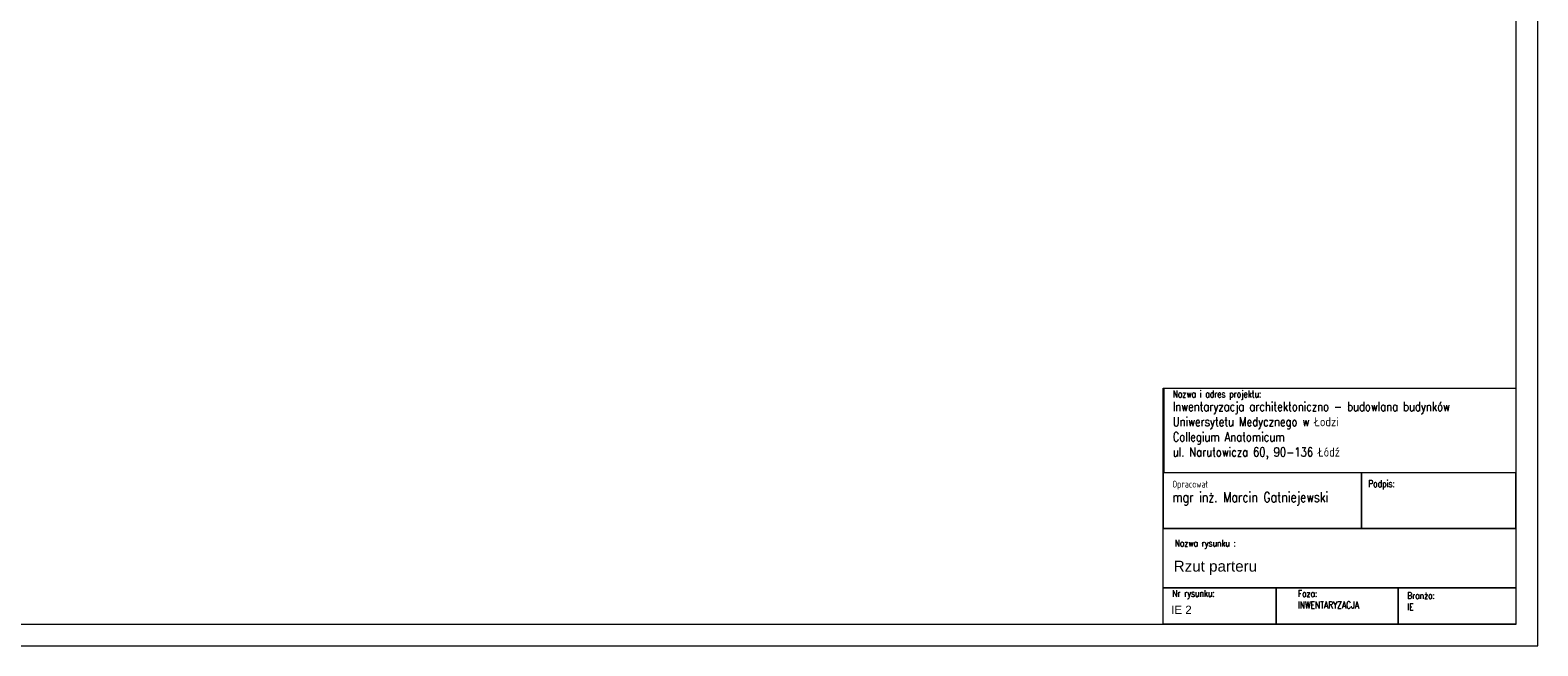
# Model space of a CAD drawing. Header units: millimetres. Extents: x 7052 to 69970, y -1719 to 15326.
# Tile 15 of 160: x 21839 to 25313, y -1719 to -299. Entities that reach past the tile are written whole.
import ezdxf

# ---------------------------------------------------------------- set-up
doc = ezdxf.new("R2010")
doc.units = ezdxf.units.MM
doc.layers.add('m_tabela', color=7, linetype='Continuous', lineweight=20)
doc.styles.add('opis', font='simplex.shx', dxfattribs={"width": 0.8})
doc.styles.add('PIOTR', font='arial.ttf', dxfattribs={"height": 10})
doc.styles.get("Standard").update_dxf_attribs({"font": 'arial.ttf'})

msp = doc.modelspace()

# ---------------------------------------------------------------- linework, layer by layer
at = {"layer": 'm_tabela', "color": 0}
for p, q in [((25313.1, -1719.2), (25313.1, 4220.8)), ((25263.1, -1669.2), (25263.1, 4170.8)), ((24451.1, -1124.8), (24451.1, -1319.1)), ((25263.1, -1319.1), (25263.1, -1114.8)), ((24450.1, -1320.1), (24450.1, -1448.7)), ((24450.1, -1320.1), (24450.1, -1448.7)), ((24906.8, -1320.1), (24450.1, -1320.1)), ((24451.1, -1319.1), (25263.1, -1319.1)), ((24906.8, -1448.7), (24906.8, -1320.1)), ((24906.8, -1320.1), (24906.8, -1448.7)), ((25262.1, -1320.1), (24906.8, -1320.1)), ((25262.1, -1448.7), (25262.1, -1320.1)), ((25262.1, -1448.7), (25262.1, -1320.1)), ((24450.1, -1448.7), (25262.1, -1448.7)), ((24450.1, -1585.2), (24450.1, -1448.7)), ((24450.1, -1448.7), (24906.8, -1448.7)), ((24906.8, -1448.7), (24450.1, -1448.7)), ((24450.1, -1448.7), (24906.8, -1448.7)), ((24906.8, -1448.7), (25262.1, -1448.7)), ((25262.1, -1448.7), (24906.8, -1448.7)), ((24906.8, -1448.7), (25262.1, -1448.7)), ((25262.1, -1448.7), (25262.1, -1585.2)), ((25262.1, -1585.2), (24450.1, -1585.2)), ((24450.1, -1585.2), (24710.3, -1585.2)), ((24450.1, -1669.2), (24450.1, -1585.2)), ((24710.3, -1585.2), (24710.3, -1669.2)), ((24710.3, -1585.2), (24991.4, -1585.2)), ((24710.3, -1669.2), (24710.3, -1585.2)), ((24991.4, -1585.2), (24991.4, -1669.2)), ((24991.4, -1585.2), (25262.1, -1585.2)), ((24991.4, -1669.2), (24991.4, -1585.2)), ((25262.1, -1585.2), (25262.1, -1669.2)), ((16953.1, -1669.2), (25263.1, -1669.2)), ((24710.3, -1669.2), (24450.1, -1669.2)), ((24991.4, -1669.2), (24710.3, -1669.2)), ((25262.1, -1669.2), (24991.4, -1669.2)), ((16903.1, -1719.2), (25313.1, -1719.2))]:
    msp.add_line(p, q, dxfattribs=at)
at = {"layer": 'm_tabela', "color": 0, "lineweight": 20}
for p, q in [((24450.1, -1669.2), (24450.1, -1124.8)), ((24450.1, -1124.8), (25263.1, -1124.8)), ((24906.8, -1320.1), (24906.8, -1448.7)), ((24450.1, -1448.7), (25263.1, -1448.7)), ((24450.1, -1448.7), (25262.1, -1448.7)), ((24450.1, -1585.2), (25263.1, -1585.2)), ((24710.3, -1585.2), (24710.3, -1669.2)), ((24991.4, -1585.2), (24991.4, -1669.2)), ((25263.1, -1669.2), (24450.1, -1669.2))]:
    msp.add_line(p, q, dxfattribs=at)

# ---------------------------------------------------------------- texts
at = {"layer": 'm_tabela', "color": 0, "lineweight": 5, "style": 'PIOTR'}
msp.add_text('Rzut parteru', height=25, dxfattribs=at).set_placement((24474.1, -1547.9))
at = {"layer": 'm_tabela', "color": 0, "lineweight": 5}
msp.add_text('IE 2', height=18.9, dxfattribs=at).set_placement((24468.5, -1645.5))
at = {"layer": 'm_tabela', "color": 0, "char_height": 26.25, "attachment_point": 1, "style": 'opis'}
for s, insert, width in [('{\\H0.6x;Nazwa i adres projektu:} \\P{\\H0.8x;Inwentaryzacja architektoniczno - budowlana budynków Uniwersytetu Medycznego w Łodzi\\PCollegium Anatomicum\\Pul. Narutowicza 60, 90-136 Łódź}', (24471.9, -1130.5), 714.215), ('{\\H0.6x;Opracował}\\P{\\H0.88x;mgr inż. Marcin Gatniejewski}', (24470.8, -1338.4), 476.912), ('{\\H0.6x;Podpis:}', (24922.5, -1337.3), 91.802), ('{\\H0.6x;Nazwa rysunku :}', (24476.5, -1474.5), 802.267), ('{\\H0.6x;Nr rysunku:}', (24470.8, -1590.5), 247.999), ('{\\H0.6x;Faza:\\PINWENTARYZACJA} ', (24760.2, -1590.7), 242.188), ('{\\H0.6x;Branża:\\PIE} ', (25012.2, -1595.2), 247.999)]:
    msp.add_mtext(s, dxfattribs=dict(at, insert=insert, width=width))

doc.saveas('drawing.dxf')
